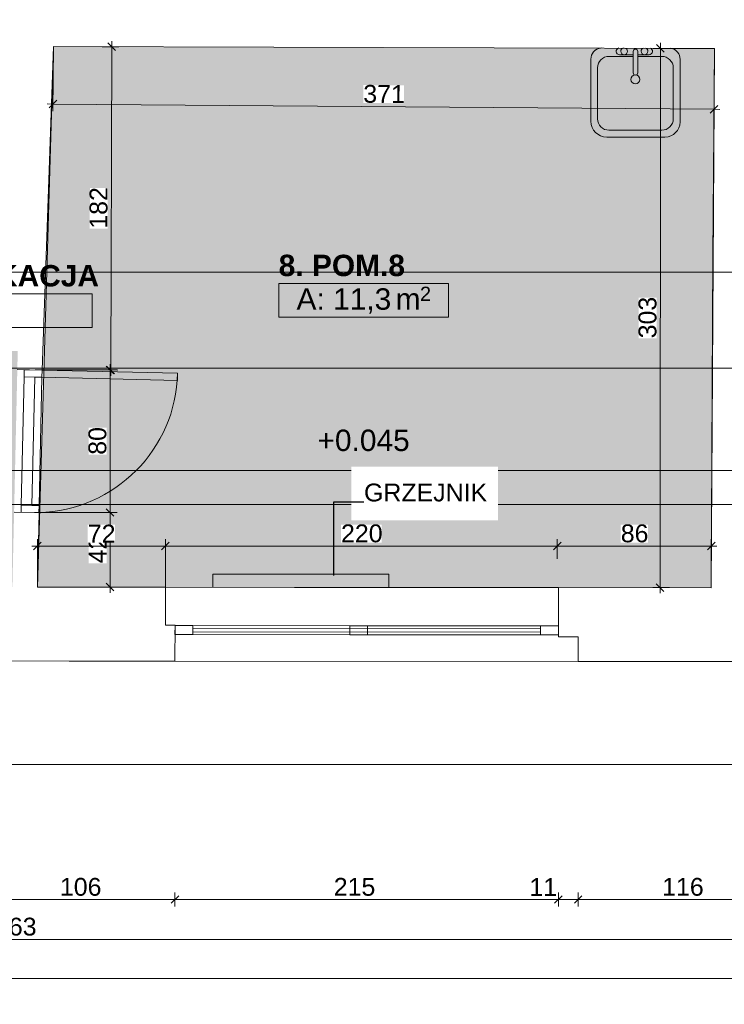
# Model space of a CAD drawing. Header units: millimetres. Extents: x -68772 to 137055, y -73300 to 19650.
# Tile 63 of 212: x 39852 to 43802, y -2805 to 2721. Entities that reach past the tile are written whole.
import ezdxf
from ezdxf.enums import TextEntityAlignment as Align

# ---------------------------------------------------------------- set-up
doc = ezdxf.new("R2010")
doc.units = ezdxf.units.MM
doc.header["$MEASUREMENT"] = 0
doc.set_wipeout_variables(frame=1)
doc.linetypes.add('Wipeout_Contour', pattern=[1000, 0, -1000])
for name, color, linetype, lineweight in [('0_Nr_pióra__1', 7, 'Continuous', 18), ('0_Nr_pióra__7', 7, 'Continuous', 5), ('Dimensions_Nr_pióra__7', 7, 'Continuous', 5), ('Doors_Nr_pióra__7', 7, 'Continuous', 5), ('Electrical Equipment_Nr_pióra__7', 7, 'Continuous', 5), ('Floors_Nr_pióra__7', 7, 'Continuous', 5), ('Nowe_Metryczki pomieszczeń ARCHICADa_Nr_pióra__1', 7, 'Continuous', 18), ('Plumbing Fixtures_Nr_pióra__7', 7, 'Continuous', 5), ('Room Tags_Nr_pióra__7', 7, 'Continuous', 5), ('Spot Elevations_Nr_pióra__7', 7, 'Continuous', 5), ('Walls_Nr_pióra__7', 7, 'Continuous', 5), ('Walls_Nr_pióra__93', 7, 'Continuous', 20), ('Windows_Nr_pióra__7', 7, 'Continuous', 5)]:
    doc.layers.add(name, color=color, linetype=linetype, lineweight=lineweight)
for name, color, linetype in [('Dimensions', 7, 'Continuous'), ('Doors', 7, 'Continuous'), ('Electrical Equipment', 7, 'Continuous'), ('Nowe_Cut Pattern', 7, 'Continuous'), ('Plumbing Fixtures', 7, 'Continuous'), ('Room Tags', 7, 'Continuous'), ('Spot Elevations', 7, 'Continuous'), ('Windows', 7, 'Continuous')]:
    doc.layers.add(name, color=color, linetype=linetype)
doc.styles.add('GENERATED_STYLE_1', font='arial.ttf')
doc.styles.add('GENERATED_STYLE_2', font='arialbd.ttf')
doc.dimstyles.new('GENERATED_STYLE__1', dxfattribs={"dimtxt": 100, "dimasz": 40.305087, "dimexe": 0.18, "dimexo": 0.164042, "dimgap": 0.09, "dimtad": 1, "dimdec": 0, "dimlfac": 0.1, "dimzin": 0, "dimdsep": 46, "dimtxsty": 'GENERATED_STYLE_1', "dimblk": 'ARROWHEAD_6', "dimblk1": 'ARROWHEAD_6', "dimblk2": 'ARROWHEAD_6', "dimcen": 0.09, "dimclrd": 7, "dimclre": 7, "dimclrt": 7, "dimadec": 1, "dimazin": 0, "dimtfac": 1, "dimtdec": 4, "dimtmove": 0, "dimatfit": 3, "dimfxl": 0, "dimtolj": 1, "dimtzin": 0, "dimarcsym": 0})
doc.dimstyles.new('GENERATED_STYLE__17', dxfattribs={"dimtxt": 0.18, "dimasz": 91.2, "dimexe": 0.18, "dimexo": 0.0625, "dimgap": 0.09, "dimtad": 0, "dimtih": 1, "dimtoh": 1, "dimdec": 4, "dimzin": 0, "dimdsep": 46, "dimtxsty": 'Standard', "dimcen": 0.09, "dimadec": 0, "dimazin": 0, "dimtfac": 1, "dimtdec": 4, "dimtmove": 0, "dimatfit": 3, "dimldrblk": 'ARROWHEAD_5', "dimfxl": 0, "dimtolj": 1, "dimtzin": 0, "dimarcsym": 0})
doc.dimstyles.new('GENERATED_STYLE__2', dxfattribs={"dimtxt": 100, "dimasz": 40.305087, "dimexe": 0.18, "dimexo": 0.164042, "dimgap": 0.09, "dimtad": 1, "dimtih": 1, "dimtoh": 1, "dimdec": 0, "dimlfac": 0.1, "dimzin": 0, "dimdsep": 46, "dimtxsty": 'GENERATED_STYLE_1', "dimblk": 'ARROWHEAD_6', "dimblk1": 'ARROWHEAD_6', "dimblk2": 'ARROWHEAD_6', "dimcen": 0.09, "dimclrd": 7, "dimclre": 7, "dimclrt": 7, "dimadec": 1, "dimazin": 0, "dimtfac": 1, "dimtdec": 4, "dimtmove": 0, "dimatfit": 3, "dimfxl": 0, "dimtolj": 1, "dimtzin": 0, "dimarcsym": 0})
doc.dimstyles.new('GENERATED_STYLE__3', dxfattribs={"dimtxt": 100, "dimasz": 40.305087, "dimexe": 0.18, "dimexo": 0.164042, "dimgap": 0.09, "dimtad": 1, "dimtih": 1, "dimtoh": 1, "dimdec": 0, "dimlfac": 0.1, "dimzin": 0, "dimdsep": 46, "dimtxsty": 'GENERATED_STYLE_1', "dimblk": 'ARROWHEAD_6', "dimblk1": 'ARROWHEAD_6', "dimblk2": 'ARROWHEAD_6', "dimcen": 0.09, "dimse1": 1, "dimse2": 1, "dimclrd": 7, "dimclre": 7, "dimclrt": 7, "dimadec": 1, "dimazin": 0, "dimtfac": 1, "dimtdec": 4, "dimtmove": 0, "dimatfit": 3, "dimfxl": 0, "dimtolj": 1, "dimtzin": 0, "dimarcsym": 0})
doc.dimstyles.new('GENERATED_STYLE__8', dxfattribs={"dimtxt": 100, "dimasz": 40.305087, "dimexe": 0.18, "dimexo": 0.0625, "dimgap": 0.09, "dimtad": 1, "dimtih": 1, "dimtoh": 1, "dimdec": 0, "dimlfac": 0.1, "dimzin": 0, "dimdsep": 46, "dimtxsty": 'GENERATED_STYLE_1', "dimblk": 'ARROWHEAD_6', "dimblk1": 'ARROWHEAD_6', "dimblk2": 'ARROWHEAD_6', "dimcen": 0.09, "dimse1": 1, "dimse2": 1, "dimclrd": 7, "dimclre": 7, "dimclrt": 7, "dimadec": 1, "dimazin": 0, "dimtfac": 1, "dimtdec": 4, "dimtmove": 0, "dimatfit": 3, "dimfxl": 0, "dimtolj": 1, "dimtzin": 0, "dimarcsym": 0})

# ---------------------------------------------------------------- blocks, each defined once
blk = doc.blocks.new('8. POM.8__numer pomieszczenia__9', base_point=(41780.4, 1240.9))
at = {"layer": 'Nowe_Cut Pattern', "linetype": 'Continuous', "lineweight": 18}
blk.add_hatch(color=255, dxfattribs=at).paths.add_polyline_path([(39950.7, -463.2), (43729.6, -466.5), (43748, 2559.5), (40040.4, 2570.5)])
at = {"layer": 'Nowe_Metryczki pomieszczeń ARCHICADa_Nr_pióra__1', "color": 7, "linetype": 'Continuous', "lineweight": 18}
for p, q in [((41303.9, 1240.9), (42256.9, 1240.9)), ((41303.9, 1052.3), (41303.9, 1240.9)), ((42256.9, 1240.9), (42256.9, 1052.3)), ((42256.9, 1052.3), (41303.9, 1052.3))]:
    blk.add_line(p, q, dxfattribs=at)
at = {"layer": 'Nowe_Metryczki pomieszczeń ARCHICADa_Nr_pióra__1', "color": 7, "lineweight": 18}
for tag, height, style, p in [('ROOM_NAME', 120, 'GENERATED_STYLE_2', (41303.9, 1402)), ('DUMMY_343', 80, 'GENERATED_STYLE_1', (42096.2, 1222.6)), ('ROOM_AREA', 120, 'GENERATED_STYLE_1', (41403.9, 1213.4)), ('DUMMY_342', 120, 'GENERATED_STYLE_1', (41913, 1213.4))]:
    blk.add_attdef(tag, text='', height=height, dxfattribs=dict(at, style=style)).set_placement(p, align=Align.TOP_LEFT)
blk = doc.blocks.new('15. KOMUNIKACJA_2_15', base_point=(39508.3, 1183))
at = {"layer": 'Nowe_Cut Pattern', "linetype": 'Continuous', "lineweight": 18}
blk.add_hatch(color=255, dxfattribs=at).paths.add_polyline_path([(38482.4, -456), (39810.7, -462.5), (39840.7, 862.5), (39630, 862.5), (39630, 1002.5), (39695.4, 1002.5), (39760.4, 2861.3), (38698.8, 2885.4), (38645.8, 1001.5), (38730, 1001.5), (38730, 862.5), (38645.8, 862.5), (38644.9, 829.8), (38495, 833.7), (38486.5, -33.9)])
at = {"layer": 'Nowe_Metryczki pomieszczeń ARCHICADa_Nr_pióra__1', "color": 7, "linetype": 'Continuous', "lineweight": 18}
for p, q in [((38759.5, 1183), (40257.1, 1183)), ((38759.5, 994.4), (38759.5, 1183)), ((40257.1, 1183), (40257.1, 994.4)), ((40257.1, 994.4), (38759.5, 994.4))]:
    blk.add_line(p, q, dxfattribs=at)
at = {"layer": 'Nowe_Metryczki pomieszczeń ARCHICADa_Nr_pióra__1', "color": 7, "lineweight": 18}
for tag, height, style, p in [('ROOM_NAME', 120, 'GENERATED_STYLE_2', (38759.5, 1344.1)), ('DUMMY_343', 80, 'GENERATED_STYLE_1', (39472.8, 1164.7)), ('ROOM_AREA', 120, 'GENERATED_STYLE_1', (38859.5, 1155.6)), ('DUMMY_342', 120, 'GENERATED_STYLE_1', (39289.6, 1155.6))]:
    blk.add_attdef(tag, text='', height=height, dxfattribs=dict(at, style=style)).set_placement(p, align=Align.TOP_LEFT)
blk = doc.blocks.new('Окно_2-створчатое_верт - Окно_2-створчатое_верт-8944970-Rzut', base_point=(0, 0))
at = {"layer": 'Windows_Nr_pióra__7', "color": 7, "linetype": 'Continuous', "lineweight": 5}
for p, q in [((-975, 112.5), (-1075, 112.5)), ((-1075, 112.5), (-1075, 62.5)), ((-975, 62.5), (-975, 112.5)), ((-975, 112.5), (-95, 112.5)), ((5, 112.5), (-95, 112.5)), ((-95, 112.5), (-95, 62.5)), ((5, 62.5), (5, 112.5)), ((5, 112.5), (975, 112.5)), ((1075, 112.5), (975, 112.5)), ((975, 112.5), (975, 62.5)), ((1075, 62.5), (1075, 112.5)), ((-1075, 62.5), (-975, 62.5)), ((975, 97.5), (-975, 97.5)), ((-975, 97.5), (-975, 77.5)), ((-975, 77.5), (975, 77.5)), ((-95, 62.5), (-975, 62.5)), ((-95, 62.5), (5, 62.5)), ((975, 62.5), (5, 62.5)), ((975, 77.5), (975, 97.5)), ((975, 62.5), (1075, 62.5))]:
    blk.add_line(p, q, dxfattribs=at)
blk = doc.blocks.new('Дверь_порог_ - Дверь-8971678-Rzut', base_point=(0, 0))
at = {"layer": 'Doors_Nr_pióra__7', "color": 7, "linetype": 'Continuous', "lineweight": 5}
for p, q in [((-400, -69), (-400, 31)), ((-400, 31), (-360, 31)), ((-360, 31), (-360, -69)), ((360, 31), (-360, 31)), ((360, -69), (360, 31)), ((360, 31), (400, 31)), ((400, 31), (400, -69)), ((-360, -69), (-360, -29)), ((-360, -29), (360, -29)), ((360, -29), (360, -69)), ((-360, -69), (-400, -69)), ((360, -69), (-360, -69)), ((360, -829), (360, -69)), ((400, -69), (360, -69)), ((400, -70), (400, -829)), ((400, -829), (360, -829))]:
    blk.add_line(p, q, dxfattribs=at)
blk.add_arc((400, -29), 800, 182.8745, 270, dxfattribs=at)
blk = doc.blocks.new('Оборудование - Оборудование-8943187-Rzut')
at = {"layer": 'Electrical Equipment_Nr_pióra__7', "color": 7, "linetype": 'Continuous', "lineweight": 5}
for p, q in [((-493, 0), (493, 0)), ((-493, 0), (-493, -73.5)), ((493, 0), (493, -73.8)), ((493, -73.8), (-34.3, -73.8))]:
    blk.add_line(p, q, dxfattribs=at)
blk = doc.blocks.new('Туалетный столик с раковиной-Квадратный - 500 x 440 мм 2-8945771-Rzut')
at = {"layer": 'Plumbing Fixtures_Nr_pióra__7', "color": 7, "linetype": 'Continuous', "lineweight": 5}
for p, q in [((-234.3, 116.6), (-234.3, -231)), ((-234.3, 116.6), (-234.3, -231)), ((3, 132.5), (-132.7, 132.5)), ((-73.2, 142), (3, 142)), ((3, 160.7), (3, 40.4)), ((28.4, 160.7), (28.4, 40.4)), ((28.4, 142), (91.9, 142)), ((164.1, 132.5), (28.4, 132.5)), ((265.7, -235.5), (265.7, 116.6)), ((265.7, -235.5), (265.7, 116.6)), ((-196.2, 69), (-196.2, -218.3)), ((227.6, -218.3), (227.6, 69)), ((-145.4, -319.9), (181.3, -319.9)), ((-145.4, -319.9), (181.3, -319.9)), ((-132.7, -281.8), (164.1, -281.8))]:
    blk.add_line(p, q, dxfattribs=at)
for centre, radius, start, end in [((-170.8, 116.6), 63.5, 95.9983, 180), ((-170.8, 116.6), 63.5, 98.8669, 180), ((-73.2, 161.1), 19.1, 102.7865, 270), ((-47.8, 161.1), 19.1, 103.3887, 180), ((-47.8, 161.1), 19, 0, 76.4185), ((15.7, 160.7), 12.7, 0, 180), ((66.5, 161.1), 19.1, 106.0986, 180), ((66.5, 161.1), 19, 0, 73.6696), ((91.9, 161.1), 19.1, 270, 73.0587), ((202.2, 116.6), 63.5, 0, 78.6022), ((202.2, 116.6), 63.5, 0, 74.2925), ((-132.7, 69), 63.5, 90, 180), ((-47.8, 161.1), 19, 180, 0), ((66.5, 161.1), 19, 180, 0), ((164.1, 69), 63.5, 0, 90), ((15.7, 3.2), 25.4, 0, 180), ((15.7, 3.2), 25.4, 180, 0), ((15.7, 40.4), 12.7, 180, 0), ((-132.7, -218.3), 63.5, 180, 270), ((164.1, -218.3), 63.5, 270, 0), ((-145.4, -231), 88.9, 180, 270), ((-145.4, -231), 88.9, 180, 270), ((181.3, -235.5), 84.4, 270, 0), ((181.3, -235.5), 84.4, 270, 0)]:
    blk.add_arc(centre, radius, start, end, dxfattribs=at)
blk = doc.blocks.new('iv_Помещение_Площадь - iv_Помещение_Площадь-55347-Rzut')
at = {"layer": 'Room Tags_Nr_pióra__7', "color": 7, "linetype": 'Continuous', "lineweight": 5}
blk.add_line((-200, 0), (200, 0), dxfattribs=at)
blk.add_circle((0, 0), 250, dxfattribs=at)
blk = doc.blocks.new('Spot Elevations - Высотная отметка - Закрашенное значение-23738-Rzut', base_point=(-269.5, 0))
at = {"layer": 'Spot Elevations_Nr_pióra__7', "color": 7, "linetype": 'Continuous', "lineweight": 5}
blk.add_line((-419.5, 0), (430.5, 0), dxfattribs=at)
blk = doc.blocks.new('*D615')
at = {"layer": 'Dimensions_Nr_pióra__7', "color": 7, "linetype": 'Continuous', "lineweight": 5}
for p, q in [((40337.4, -23.5), (40379.8, -65.9)), ((40358.6, -463.2), (40358.6, -44.7)), ((40337.4, -442), (40379.8, -484.4)), ((40398.3, -463.2), (39950.9, -463.2)), ((40358.6, -495), (40358.6, -463.2))]:
    blk.add_line(p, q, dxfattribs=at)
at = {"color": 254, "linetype": 'Wipeout_Contour', "lineweight": 0, "ltscale": 161157.750572}
blk.add_wipeout([(40338.6, -329.9), (40338.6, -178.1), (40238.6, -178.1), (40238.6, -329.9)], dxfattribs=at).dxf.layer = 'Dimensions'
at = {"layer": 'Dimensions_Nr_pióra__7', "color": 7, "lineweight": 5, "insert": (40338.6, -329.9), "char_height": 100, "attachment_point": 7, "rotation": 90, "style": 'GENERATED_STYLE_1'}
blk.add_mtext('\\A1;42', dxfattribs=at)
blk = doc.blocks.new('ARROWHEAD_6')
at = {"color": 0, "linetype": 'Continuous', "lineweight": 0}
for p, q in [((0, 0), (-1, 0)), ((-0.5, -0.5), (0.5, 0.5))]:
    blk.add_line(p, q, dxfattribs=at)
blk = doc.blocks.new('*D616')
at = {"layer": 'Dimensions_Nr_pióra__7', "color": 7, "linetype": 'Continuous', "lineweight": 5}
for p, q in [((40379.8, 734.1), (40337.4, 776.5)), ((40358.6, 755.3), (40358.6, 787.1)), ((40398.3, 755.3), (39937.5, 755.3)), ((40358.6, -44.7), (40358.6, 755.3)), ((40398.3, -44.7), (39935.1, -44.7)), ((40337.4, -23.5), (40379.8, -65.9)), ((40358.6, -463.2), (40358.6, -44.7))]:
    blk.add_line(p, q, dxfattribs=at)
at = {"color": 254, "linetype": 'Wipeout_Contour', "lineweight": 0, "ltscale": 161160.814692}
blk.add_wipeout([(40338.6, 279.4), (40338.6, 431.2), (40238.6, 431.2), (40238.6, 279.4)], dxfattribs=at).dxf.layer = 'Dimensions'
at = {"layer": 'Dimensions_Nr_pióra__7', "color": 7, "lineweight": 5, "insert": (40338.6, 279.4), "char_height": 100, "attachment_point": 7, "rotation": 90, "style": 'GENERATED_STYLE_1'}
blk.add_mtext('\\A1;80', dxfattribs=at)
blk = doc.blocks.new('*D617')
at = {"layer": 'Dimensions_Nr_pióra__7', "color": 7, "linetype": 'Continuous', "lineweight": 5}
for p, q in [((40367.5, 2569.5), (40367.6, 2601.3)), ((40407.3, 2569.4), (40314.7, 2569.6)), ((40388.7, 2548.2), (40346.4, 2590.8)), ((40362.2, 754), (40367.5, 2569.5)), ((40341, 775.3), (40383.3, 732.8)), ((40401.9, 753.9), (39937.5, 755.3)), ((40362.1, 722.2), (40362.2, 754))]:
    blk.add_line(p, q, dxfattribs=at)
at = {"color": 254, "linetype": 'Wipeout_Contour', "lineweight": 0, "ltscale": 161317.122455}
blk.add_wipeout([(40344.5, 1548), (40345.2, 1775.6), (40245.2, 1775.9), (40244.5, 1548.3)], dxfattribs=at).dxf.layer = 'Dimensions'
at = {"layer": 'Dimensions_Nr_pióra__7', "color": 7, "lineweight": 5, "insert": (40344.5, 1548), "char_height": 100, "attachment_point": 7, "rotation": 89.8304, "style": 'GENERATED_STYLE_1'}
blk.add_mtext('\\A1;182', dxfattribs=at)
blk = doc.blocks.new('*D618')
at = {"layer": 'Dimensions_Nr_pióra__7', "color": 7, "linetype": 'Continuous', "lineweight": 5}
for p, q in [((39971.9, -211.9), (39929.5, -254.3)), ((39950.7, -463.1), (39950.7, -193.4)), ((40689.5, -211.9), (40647.1, -254.3)), ((40668.3, -464.3), (40668.3, -193.4)), ((39918.9, -233.1), (39950.7, -233.1)), ((39950.7, -233.1), (40668.3, -233.1))]:
    blk.add_line(p, q, dxfattribs=at)
at = {"color": 254, "linetype": 'Wipeout_Contour', "lineweight": 0, "ltscale": 161239.512543}
blk.add_wipeout([(40233.6, -213.1), (40385.4, -213.1), (40385.4, -113.1), (40233.6, -113.1)], dxfattribs=at).dxf.layer = 'Dimensions'
at = {"layer": 'Dimensions_Nr_pióra__7', "color": 7, "lineweight": 5, "insert": (40233.6, -213.1), "char_height": 100, "attachment_point": 7, "style": 'GENERATED_STYLE_1'}
blk.add_mtext('\\A1;72', dxfattribs=at)
blk = doc.blocks.new('*D619')
at = {"layer": 'Dimensions_Nr_pióra__7', "color": 7, "linetype": 'Continuous', "lineweight": 5}
for p, q in [((40689.5, -211.9), (40647.1, -254.3)), ((40668.3, -464.3), (40668.3, -193.4)), ((42887.4, -211.9), (42845, -254.3)), ((42866.2, -304.9), (42866.2, -193.4)), ((40668.3, -233.1), (42866.2, -233.1))]:
    blk.add_line(p, q, dxfattribs=at)
at = {"color": 254, "linetype": 'Wipeout_Contour', "lineweight": 0, "ltscale": 167070.501688}
blk.add_wipeout([(41653.4, -213.1), (41881.1, -213.1), (41881.1, -113.1), (41653.4, -113.1)], dxfattribs=at).dxf.layer = 'Dimensions'
at = {"layer": 'Dimensions_Nr_pióra__7', "color": 7, "lineweight": 5, "insert": (41653.4, -213.1), "char_height": 100, "attachment_point": 7, "style": 'GENERATED_STYLE_1'}
blk.add_mtext('\\A1;220', dxfattribs=at)
blk = doc.blocks.new('*D620')
at = {"layer": 'Dimensions_Nr_pióra__7', "color": 7, "linetype": 'Continuous', "lineweight": 5}
for p, q in [((42887.4, -211.9), (42845, -254.3)), ((42866.2, -304.9), (42866.2, -193.4)), ((43708.3, -254.3), (43750.8, -211.9)), ((43729.6, -466.3), (43729.6, -193.4)), ((42866.2, -233.1), (43729.6, -233.1)), ((43729.6, -233.1), (43761.4, -233.1))]:
    blk.add_line(p, q, dxfattribs=at)
at = {"color": 254, "linetype": 'Wipeout_Contour', "lineweight": 0, "ltscale": 173192.928554}
blk.add_wipeout([(43222, -213.1), (43373.8, -213.1), (43373.8, -113.1), (43222, -113.1)], dxfattribs=at).dxf.layer = 'Dimensions'
at = {"layer": 'Dimensions_Nr_pióra__7', "color": 7, "lineweight": 5, "insert": (43222, -213.1), "char_height": 100, "attachment_point": 7, "style": 'GENERATED_STYLE_1'}
blk.add_mtext('\\A1;86', dxfattribs=at)
blk = doc.blocks.new('*D621')
at = {"layer": 'Dimensions_Nr_pióra__7', "color": 7, "linetype": 'Continuous', "lineweight": 5}
for p, q in [((43747.8, 2559.5), (43404.3, 2559.7)), ((43465.3, 2538.4), (43422.9, 2580.9)), ((43442.1, -466.3), (43444.1, 2559.7)), ((43444.1, 2559.7), (43444.1, 2591.5)), ((43495, -466.3), (43402.3, -466.3)), ((43420.9, -445.1), (43463.3, -487.5)), ((43442.1, -498.1), (43442.1, -466.3))]:
    blk.add_line(p, q, dxfattribs=at)
at = {"color": 254, "linetype": 'Wipeout_Contour', "lineweight": 0, "ltscale": 173543.554207}
blk.add_wipeout([(43423, 932.9), (43423.2, 1160.5), (43323.2, 1160.6), (43323, 932.9)], dxfattribs=at).dxf.layer = 'Dimensions'
at = {"layer": 'Dimensions_Nr_pióra__7', "color": 7, "lineweight": 5, "insert": (43423, 932.9), "char_height": 100, "attachment_point": 7, "rotation": 89.9624, "style": 'GENERATED_STYLE_1'}
blk.add_mtext('\\A1;303', dxfattribs=at)
blk = doc.blocks.new('*D622')
at = {"layer": 'Dimensions_Nr_pióra__7', "color": 7, "linetype": 'Continuous', "lineweight": 5}
for p, q in [((40037.5, 2208), (40040.4, 2570.3)), ((40059.2, 2268.8), (40016.4, 2226.8)), ((43744.9, 2178.2), (43745.7, 2270.8)), ((40006, 2248.1), (40037.8, 2247.8)), ((40037.8, 2247.8), (43745.3, 2218)), ((43723.9, 2196.9), (43766.6, 2239)), ((43745.3, 2218), (43777.1, 2217.7))]:
    blk.add_line(p, q, dxfattribs=at)
at = {"color": 254, "linetype": 'Wipeout_Contour', "lineweight": 0, "ltscale": 167821.454134}
blk.add_wipeout([(41777.9, 2253.8), (42005.5, 2252), (42006.3, 2352), (41778.7, 2353.8)], dxfattribs=at).dxf.layer = 'Dimensions'
at = {"layer": 'Dimensions_Nr_pióra__7', "color": 7, "lineweight": 5, "insert": (41777.9, 2253.8), "char_height": 100, "attachment_point": 7, "rotation": 359.539, "style": 'GENERATED_STYLE_1'}
blk.add_mtext('\\A1;371', dxfattribs=at)
blk = doc.blocks.new('*D805')
at = {"layer": 'Dimensions_Nr_pióra__7', "color": 7, "linetype": 'Continuous', "lineweight": 5}
for p, q in [((39680.7, -2195.4), (39638.2, -2237.8)), ((39659.5, -2256.4), (39659.5, -2176.9)), ((40743.5, -2195.4), (40701.1, -2237.8)), ((40722.3, -2256.4), (40722.3, -2176.9)), ((39659.5, -2216.6), (40722.3, -2216.6))]:
    blk.add_line(p, q, dxfattribs=at)
at = {"color": 254, "linetype": 'Wipeout_Contour', "lineweight": 0, "ltscale": 160992.835001}
blk.add_wipeout([(40077.1, -2196.6), (40304.7, -2196.6), (40304.7, -2096.6), (40077.1, -2096.6)], dxfattribs=at).dxf.layer = 'Dimensions'
at = {"layer": 'Dimensions_Nr_pióra__7', "color": 7, "lineweight": 5, "insert": (40077.1, -2196.6), "char_height": 100, "attachment_point": 7, "style": 'GENERATED_STYLE_1'}
blk.add_mtext('\\A1;106', dxfattribs=at)
blk = doc.blocks.new('*D806')
at = {"layer": 'Dimensions_Nr_pióra__7', "color": 7, "linetype": 'Continuous', "lineweight": 5}
for p, q in [((40743.5, -2195.4), (40701.1, -2237.8)), ((40722.3, -2256.4), (40722.3, -2176.9)), ((42893.6, -2195.4), (42851.2, -2237.8)), ((42872.4, -2256.4), (42872.4, -2176.9)), ((40722.3, -2216.6), (42872.4, -2216.6))]:
    blk.add_line(p, q, dxfattribs=at)
at = {"color": 254, "linetype": 'Wipeout_Contour', "lineweight": 0, "ltscale": 167126.91664}
blk.add_wipeout([(41612.7, -2196.6), (41840.3, -2196.6), (41840.3, -2096.6), (41612.7, -2096.6)], dxfattribs=at).dxf.layer = 'Dimensions'
at = {"color": 254, "linetype": 'Wipeout_Contour', "lineweight": 0, "ltscale": 171336.809236}
blk.add_wipeout([(42709.5, -2196.6), (42851.2, -2196.6), (42851.2, -2096.6), (42709.5, -2096.6)], dxfattribs=at).dxf.layer = 'Dimensions'
at = {"layer": 'Dimensions_Nr_pióra__7', "color": 7, "lineweight": 5, "char_height": 100, "attachment_point": 7, "style": 'GENERATED_STYLE_1'}
for s, insert in [('\\A1;215', (41612.7, -2196.6)), ('\\A1;11', (42709.5, -2196.6))]:
    blk.add_mtext(s, dxfattribs=dict(at, insert=insert))
blk = doc.blocks.new('*D807')
at = {"layer": 'Dimensions_Nr_pióra__7', "color": 7, "linetype": 'Continuous', "lineweight": 5}
for p, q in [((42893.6, -2195.4), (42851.2, -2237.8)), ((42872.4, -2256.4), (42872.4, -2176.9)), ((43004, -2195.4), (42961.6, -2237.8)), ((42982.8, -2256.4), (42982.8, -2176.9)), ((42872.4, -2216.6), (42982.8, -2216.6))]:
    blk.add_line(p, q, dxfattribs=at)
blk = doc.blocks.new('*D808')
at = {"layer": 'Dimensions_Nr_pióra__7', "color": 7, "linetype": 'Continuous', "lineweight": 5}
for p, q in [((43004, -2195.4), (42961.6, -2237.8)), ((42982.8, -2256.4), (42982.8, -2176.9)), ((44121.3, -2237.8), (44163.8, -2195.4)), ((44142.5, -2256.4), (44142.5, -2176.9)), ((42982.8, -2216.6), (44142.5, -2216.6)), ((44142.5, -2216.6), (44174.4, -2216.6))]:
    blk.add_line(p, q, dxfattribs=at)
at = {"color": 254, "linetype": 'Wipeout_Contour', "lineweight": 0, "ltscale": 174462.217232}
blk.add_wipeout([(43453.9, -2196.6), (43671.5, -2196.6), (43671.5, -2096.6), (43453.9, -2096.6)], dxfattribs=at).dxf.layer = 'Dimensions'
at = {"layer": 'Dimensions_Nr_pióra__7', "color": 7, "lineweight": 5, "insert": (43453.9, -2196.6), "char_height": 100, "attachment_point": 7, "style": 'GENERATED_STYLE_1'}
blk.add_mtext('\\A1;116', dxfattribs=at)
blk = doc.blocks.new('*D810')
at = {"layer": 'Dimensions_Nr_pióra__7', "color": 7, "linetype": 'Continuous', "lineweight": 5}
for p, q in [((35532.7, -2418.7), (35490.3, -2461.1)), ((35511.5, -2479.7), (35511.5, -2400.1)), ((44121.3, -2461.1), (44163.8, -2418.7)), ((44142.5, -2479.7), (44142.5, -2400.1)), ((35511.5, -2439.9), (44142.5, -2439.9)), ((44142.5, -2439.9), (44174.4, -2439.9))]:
    blk.add_line(p, q, dxfattribs=at)
at = {"color": 254, "linetype": 'Wipeout_Contour', "lineweight": 0, "ltscale": 159590.039735}
blk.add_wipeout([(39713.2, -2419.9), (39940.9, -2419.9), (39940.9, -2319.9), (39713.2, -2319.9)], dxfattribs=at).dxf.layer = 'Dimensions'
at = {"layer": 'Dimensions_Nr_pióra__7', "color": 7, "lineweight": 5, "insert": (39713.2, -2419.9), "char_height": 100, "attachment_point": 7, "style": 'GENERATED_STYLE_1'}
blk.add_mtext('\\A1;863', dxfattribs=at)
blk = doc.blocks.new('*D811')
at = {"layer": 'Dimensions_Nr_pióra__7', "color": 7, "linetype": 'Continuous', "lineweight": 5}
for p, q in [((24748.1, -2639.2), (24705.7, -2681.6)), ((24726.9, -2700.2), (24726.9, -2620.7)), ((44121.3, -2681.6), (44163.8, -2639.2)), ((44142.5, -2700.2), (44142.5, -2620.7)), ((24695.1, -2660.4), (24726.9, -2660.4)), ((24726.9, -2660.4), (44142.5, -2660.4)), ((44142.5, -2660.4), (44174.4, -2660.4))]:
    blk.add_line(p, q, dxfattribs=at)
at = {"color": 254, "linetype": 'Wipeout_Contour', "lineweight": 0, "ltscale": 138128.262598}
blk.add_wipeout([(34263.8, -2640.4), (34605.7, -2640.4), (34605.7, -2540.4), (34263.8, -2540.4)], dxfattribs=at).dxf.layer = 'Dimensions'
at = {"layer": 'Dimensions_Nr_pióra__7', "color": 7, "lineweight": 5, "insert": (34263.8, -2640.4), "char_height": 100, "attachment_point": 7, "style": 'GENERATED_STYLE_1'}
blk.add_mtext('\\A1;1\\~942', dxfattribs=at)
blk = doc.blocks.new('ARROWHEAD_5')
at = {"linetype": 'Continuous', "lineweight": 0}
blk.add_hatch(color=0, dxfattribs=at).paths.add_polyline_path([(-1, 0.2679), (0, 0), (-1, -0.2679)])
at = {"color": 0, "linetype": 'Continuous', "lineweight": 0}
blk.add_line((0, 0), (-1, 0), dxfattribs=at)

msp = doc.modelspace()

# ---------------------------------------------------------------- linework, layer by layer
at = {"layer": 'Floors_Nr_pióra__7', "color": 7, "linetype": 'Continuous', "lineweight": 5}
msp.add_line((44091.4, -1458.3), (39656.6, -1458.3), dxfattribs=at)
at = {"layer": 'Nowe_Cut Pattern', "color": 255, "linetype": 'Continuous', "lineweight": 18, "flags": 128}
msp.add_lwpolyline([(39950.7, -463.2), (43729.6, -466.5), (43748, 2559.5), (40040.4, 2570.5)], close=True, dxfattribs=at)
at = {"layer": 'Walls_Nr_pióra__7', "color": 7, "linetype": 'Continuous', "lineweight": 5}
for p, q in [((40668.3, -464.5), (42872.6, -465.9)), ((42982.8, -881), (40722.3, -879.5))]:
    msp.add_line(p, q, dxfattribs=at)
at = {"layer": 'Walls_Nr_pióra__93', "color": 7, "linetype": 'Continuous', "lineweight": 20}
for p, q in [((39980.7, 862.5), (40040.4, 2570.5)), ((40040.4, 2570.5), (43748, 2559.5)), ((43748, 2559.5), (43738.6, 1393.5)), ((43738.6, 1393.5), (43729.6, -466.5)), ((39978.3, 754.4), (39980.7, 862.5)), ((39838.3, 757.5), (39977.3, 754.4)), ((39977.3, 754.4), (39978.3, 754.4)), ((39960.2, -45.4), (39820.2, -42.3)), ((39950.7, -463.2), (39960.2, -45.4)), ((39960.2, -45.4), (39959.2, -45.4)), ((40129.6, -464.1), (39950.7, -463.2)), ((40668.3, -464.5), (40129.6, -464.1)), ((40668.3, -677.4), (40668.3, -464.5)), ((42872.6, -465.9), (42872.4, -730.9)), ((43729.6, -466.5), (42872.6, -465.9)), ((40722.5, -677.4), (40668.3, -677.4)), ((40722.3, -879.5), (40722.5, -677.4)), ((40722.5, -679.5), (40722.5, -677.4)), ((42872.4, -730.9), (42872.4, -743.2)), ((42872.4, -743.2), (42982.8, -743.2)), ((42982.8, -743.2), (42982.8, -881)), ((39659.5, -876.8), (40128.4, -879.1)), ((40128.4, -879.1), (40722.3, -879.5)), ((42982.8, -881), (44142.5, -881.7))]:
    msp.add_line(p, q, dxfattribs=at)

# ---------------------------------------------------------------- block references
at = {"layer": 'Doors', "color": 7, "linetype": 'Continuous', "lineweight": 5, "zscale": 1000, "rotation": 88.70269947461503}
msp.add_blockref('Дверь_порог_ - Дверь-8971678-Rzut', (39899.2, 356), dxfattribs=at)
at = {"layer": 'Electrical Equipment', "color": 7, "linetype": 'Continuous', "lineweight": 5, "zscale": 1000}
msp.add_blockref('Оборудование - Оборудование-8943187-Rzut', (41427.6, -391.1), dxfattribs=at)
at = {"layer": 'Nowe_Cut Pattern', "color": 7, "linetype": 'Continuous', "lineweight": 18}
for name, p, values in [('15. KOMUNIKACJA_2_15', (39508.3, 1183), {'ROOM_NAME': '15. KOMUNIKACJA', 'ROOM_AREA': 'A: 3,9', 'DUMMY_342': ' m', 'DUMMY_343': '2'}), ('8. POM.8__numer pomieszczenia__9', (41780.4, 1240.9), {'ROOM_NAME': '8. POM.8', 'ROOM_AREA': 'A: 11,3', 'DUMMY_342': ' m', 'DUMMY_343': '2'})]:
    msp.add_blockref(name, p, dxfattribs=at).add_auto_attribs(values)
at = {"layer": 'Plumbing Fixtures', "color": 7, "linetype": 'Continuous', "lineweight": 5, "zscale": 1000}
msp.add_blockref('Туалетный столик с раковиной-Квадратный - 500 x 440 мм 2-8945771-Rzut', (43288.6, 2382.5), dxfattribs=at)
at = {"layer": 'Room Tags', "color": 7, "linetype": 'Continuous', "lineweight": 5, "xscale": 49.99999999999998, "yscale": 49.99999999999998, "zscale": 1000}
msp.add_blockref('iv_Помещение_Площадь - iv_Помещение_Площадь-55347-Rzut', (39373.4, 0), dxfattribs=at)
at = {"layer": 'Spot Elevations', "color": 7, "linetype": 'Continuous', "lineweight": 5, "xscale": 49.99999999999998, "yscale": 49.99999999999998, "zscale": 1000}
for p in [(23971.8, 1303.5), (23089.3, 766.1), (27971.4, 191.1)]:
    msp.add_blockref('Spot Elevations - Высотная отметка - Закрашенное значение-23738-Rzut', p, dxfattribs=at)
at = {"layer": 'Windows', "color": 7, "linetype": 'Continuous', "lineweight": 5, "zscale": 1000, "rotation": 359.9624028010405}
msp.add_blockref('Окно_2-створчатое_верт - Окно_2-створчатое_верт-8944970-Rzut', (41797.4, -792.7), dxfattribs=at)

# ---------------------------------------------------------------- texts
at = {"layer": 'Spot Elevations_Nr_pióra__7', "color": 7, "linetype": 'Continuous', "lineweight": 5, "insert": (41521.3, 420.5), "char_height": 120, "attachment_point": 1, "style": 'GENERATED_STYLE_1'}
msp.add_mtext('\\A1;+0.045', dxfattribs=at)

# ---------------------------------------------------------------- next in the draw order: dimensions: what is measured, and where the dimension line sits
at = {"layer": 'Dimensions', "color": 7, "linetype": 'Continuous', "lineweight": 5}
dim = msp.add_linear_dim(base=(40358.6, -44.7), p1=(39950.7, -463.2), p2=(39934.9, -44.7), angle=90, dimstyle='GENERATED_STYLE__1', dxfattribs=at)
dim.commit()
dim.dimension.update_dxf_attribs({"geometry": '*D615', "text_midpoint": (40288.6, -253.6), "dimtype": 160, "text_rotation": 90})
dim = msp.add_linear_dim(base=(40722.3, -2216.6), p1=(39659.5, -876.8), p2=(40722.3, -879.5), dimstyle='GENERATED_STYLE__3', dxfattribs=at)
dim.commit()
dim.dimension.update_dxf_attribs({"geometry": '*D805', "text_midpoint": (40191.4, -2146.6), "dimtype": 160})

# ---------------------------------------------------------------- next in the draw order: dimensions: what is measured, and where the dimension line sits
dim = msp.add_linear_dim(base=(40358.6, 755.3), p1=(39934.9, -44.7), p2=(39937.3, 755.3), angle=90, dimstyle='GENERATED_STYLE__1', dxfattribs=at)
dim.commit()
dim.dimension.update_dxf_attribs({"geometry": '*D616', "text_midpoint": (40288.6, 355.6), "dimtype": 160, "text_rotation": 90})
dim = msp.add_linear_dim(base=(42872.4, -2216.6), p1=(40722.3, -879.5), p2=(42872.4, -743.2), dimstyle='GENERATED_STYLE__3', dxfattribs=at)
dim.commit()
dim.dimension.update_dxf_attribs({"geometry": '*D806', "text_midpoint": (41727, -2146.6), "dimtype": 160})

# ---------------------------------------------------------------- next in the draw order: dimensions: what is measured, and where the dimension line sits
dim = msp.add_linear_dim(base=(40367.5, 2569.5), p1=(39937.3, 755.3), p2=(40314.5, 2569.6), angle=89.8304, dimstyle='GENERATED_STYLE__1', dxfattribs=at)
dim.commit()
dim.dimension.update_dxf_attribs({"geometry": '*D617', "text_midpoint": (40294.9, 1662.5), "dimtype": 160, "text_rotation": 89.8304})
for base, p1, p2, dimstyle, picture, middle in [((40668.3, -233.1), (39950.7, -463.2), (40668.3, -464.5), 'GENERATED_STYLE__2', '*D618', (40309.9, -163.1)), ((42982.8, -2216.6), (42872.4, -743.2), (42982.8, -881), 'GENERATED_STYLE__3', '*D807', (42785.7, -2146.6))]:
    dim = msp.add_linear_dim(base=base, p1=p1, p2=p2, dimstyle=dimstyle, dxfattribs=at)
    dim.commit()
    dim.dimension.update_dxf_attribs({"geometry": picture, "text_midpoint": middle, "dimtype": 160})

# ---------------------------------------------------------------- next in the draw order: dimensions: what is measured, and where the dimension line sits
for base, p1, p2, dimstyle, picture, middle in [((42866.2, -233.1), (40668.3, -464.5), (42866.2, -305.1), 'GENERATED_STYLE__2', '*D619', (41767.8, -163.1)), ((44142.5, -2216.6), (42982.8, -881), (44142.5, -881.7), 'GENERATED_STYLE__3', '*D808', (43568.2, -2146.6))]:
    dim = msp.add_linear_dim(base=base, p1=p1, p2=p2, dimstyle=dimstyle, dxfattribs=at)
    dim.commit()
    dim.dimension.update_dxf_attribs({"geometry": picture, "text_midpoint": middle, "dimtype": 160})

# ---------------------------------------------------------------- next in the draw order: dimensions: what is measured, and where the dimension line sits
for base, p1, p2, dimstyle, picture, middle in [((43729.6, -233.1), (42866.2, -305.1), (43729.6, -466.5), 'GENERATED_STYLE__2', '*D620', (43298.2, -163.1)), ((44142.5, -2439.9), (35511.5, -879.8), (44142.5, -881.7), 'GENERATED_STYLE__8', '*D810', (39827.6, -2369.9))]:
    dim = msp.add_linear_dim(base=base, p1=p1, p2=p2, dimstyle=dimstyle, dxfattribs=at)
    dim.commit()
    dim.dimension.update_dxf_attribs({"geometry": picture, "text_midpoint": middle, "dimtype": 160})

# ---------------------------------------------------------------- next in the draw order: wipeouts: each hides what was drawn before it
at = {"color": 7, "linetype": 'Wipeout_Contour', "lineweight": 18, "ltscale": 168487.256545}
msp.add_wipeout([(41710.3, 212.7), (42532.7, 212.7), (42532.7, -88.4), (41710.3, -88.4)], dxfattribs=at).dxf.layer = '0_Nr_pióra__1'

# ---------------------------------------------------------------- next in the draw order: texts
at = {"layer": '0_Nr_pióra__1', "color": 7, "linetype": 'Continuous', "lineweight": 18, "insert": (41782.3, 16.2), "char_height": 100, "attachment_point": 7, "style": 'GENERATED_STYLE_1'}
msp.add_mtext('\\A1;GRZEJNIK', dxfattribs=at)

# ---------------------------------------------------------------- next in the draw order: dimensions: what is measured, and where the dimension line sits
at = {"layer": 'Dimensions', "color": 7, "linetype": 'Continuous', "lineweight": 5}
dim = msp.add_linear_dim(base=(43444.1, 2559.7), p1=(43495.2, -466.3), p2=(43748, 2559.5), angle=89.9624, dimstyle='GENERATED_STYLE__1', dxfattribs=at)
dim.commit()
dim.dimension.update_dxf_attribs({"geometry": '*D621', "text_midpoint": (43373.1, 1047.3), "dimtype": 160, "text_rotation": 89.9624})
dim = msp.add_linear_dim(base=(44142.5, -2660.4), p1=(24726.9, -2439.9), p2=(44142.5, -2439.9), dimstyle='GENERATED_STYLE__8', dxfattribs=at)
dim.commit()
dim.dimension.update_dxf_attribs({"geometry": '*D811', "text_midpoint": (34435.5, -2590.4), "dimtype": 160})

# ---------------------------------------------------------------- next in the draw order: leaders
at = {"layer": '0_Nr_pióra__7', "color": 7, "linetype": 'Continuous', "lineweight": 5, "annotation_type": 0, "has_hookline": 1, "hookline_direction": 0, "text_width": 683.1}
msp.add_leader([(41614, -397.4), (41614, 16.2), (41782.2, 16.2)], dimstyle='GENERATED_STYLE__17', dxfattribs=at)

# ---------------------------------------------------------------- next in the draw order: dimensions: what is measured, and where the dimension line sits
at = {"layer": 'Dimensions', "color": 7, "linetype": 'Continuous', "lineweight": 5}
dim = msp.add_linear_dim(base=(43745.3, 2218), p1=(40040.4, 2570.5), p2=(43745.7, 2271), angle=359.539, dimstyle='GENERATED_STYLE__1', dxfattribs=at)
dim.commit()
dim.dimension.update_dxf_attribs({"geometry": '*D622', "text_midpoint": (41892.6, 2302.9), "dimtype": 160, "text_rotation": 359.539})

doc.saveas('drawing.dxf')
